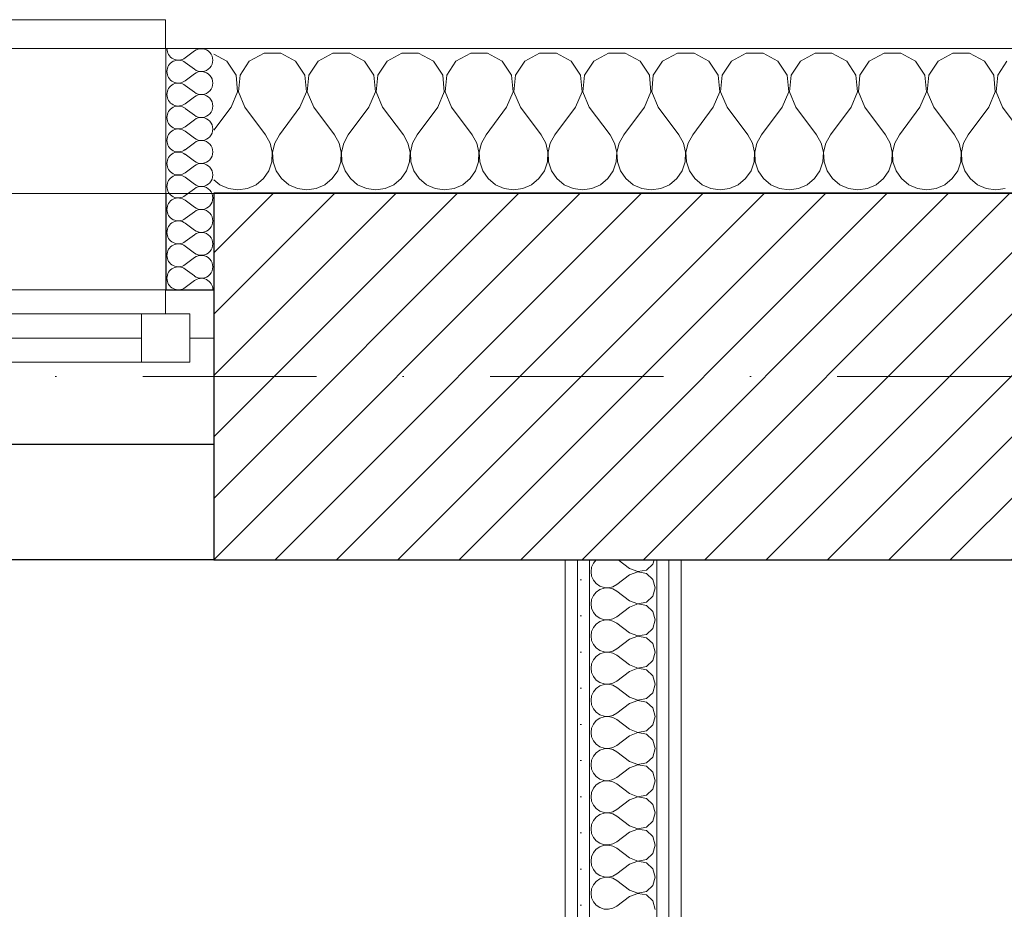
# Model space of a CAD drawing. Header units: millimetres. Extents: x 172139 to 266886, y 89395 to 138225.
# Tile 77 of 94: x 211631 to 212652, y 120783 to 121706. Entities that reach past the tile are written whole.
import ezdxf

# ---------------------------------------------------------------- set-up
doc = ezdxf.new("R2010")
doc.units = ezdxf.units.MM
doc.header["$MEASUREMENT"] = 0
doc.linetypes.add('Kropki i Kreski', pattern=[360, 180, -90, 0, -90])
for name, color, linetype in [('Konstrukcja - Siatki mod', 7, 'Continuous'), ('KR_INW', 7, 'Continuous'), ('NAPIS_SODON', 7, 'Continuous'), ('Okna ArchiCADa', 7, 'Continuous'), ('ROZBUDOWA_NOWE_DZIAŁOWE', 7, 'Continuous')]:
    doc.layers.add(name, color=color, linetype=linetype)
for name, color, linetype, lineweight, true_color in [('Konstrukcja - Siatki mod_Nr_pióra__48', 7, 'Continuous', 15, 0xa80f02), ('KR_INW_Nr_pióra__102', 7, 'Continuous', 5, 0xcccccc), ('Okna ArchiCADa_Nr_pióra__61', 7, 'Continuous', 13, 0x6a6a6a), ('Okna ArchiCADa_Nr_pióra__64', 7, 'Continuous', 13, 0x41c341), ('ROZBUDOWA_NOWE_DZIAŁOWE_Nr_pióra__24', 7, 'Continuous', 15, 0x029e21), ('ROZBUDOWA_NOWE_DZIAŁOWE_Nr_pióra__4', 7, 'Continuous', 13, 0x029e21), ('ROZBUDOWA_NOWE_DZIAŁOWE_Nr_pióra__67', 7, 'Continuous', 13, 0x6a6a6a)]:
    doc.layers.add(name, color=color, linetype=linetype, lineweight=lineweight, true_color=true_color)
for name, color, linetype, lineweight in [('KR_INW_Nr_pióra__101', 252, 'Continuous', 5), ('KR_INW_Nr_pióra__27', 7, 'Continuous', 25), ('KR_INW_Nr_pióra__47', 7, 'Continuous', 15), ('NAPIS_SODON_Nr_pióra__1', 7, 'Continuous', 13), ('NAPIS_SODON_Nr_pióra__121', 255, 'Continuous', 0), ('Okna ArchiCADa_Nr_pióra__27', 7, 'Continuous', 25), ('ROZBUDOWA_NOWE_DZIAŁOWE_Nr_pióra__47', 7, 'Continuous', 15), ('STREFA_NOWE_POM_Nr_pióra__121', 255, 'Continuous', 0)]:
    doc.layers.add(name, color=color, linetype=linetype, lineweight=lineweight)
pattern_1 = [(0, (0, 0), (0, 37.5), [0, -37.5])]

# ---------------------------------------------------------------- blocks, each defined once
blk = doc.blocks.new('Strop_1', base_point=(179225, 121523.3))
at = {"layer": 'NAPIS_SODON_Nr_pióra__1', "linetype": 'Continuous', "flags": 128}
blk.add_lwpolyline([(179225, 121523.3), (179225.9, 107003.8), (250898.3, 107008.3), (250897.4, 121527.8)], close=True, dxfattribs=at)
blk = doc.blocks.new('Strop_2', base_point=(188316, 115154.1))
at = {"layer": 'NAPIS_SODON_Nr_pióra__121', "linetype": 'Continuous', "flags": 128}
blk.add_lwpolyline([(205315.4, 121145.6), (224463.2, 121145.6), (224463.2, 120284.7), (224843.2, 120284.7), (224843.2, 121525.6), (230445.6, 121525.6), (230445.6, 120284.7), (230445.6, 115394.1), (230442.2, 115394.1), (230443.9, 117003.9), (226439, 117009.8), (226379.4, 115221.6), (224893.2, 115252.5), (224893.2, 113397.6), (205242.2, 113397.6)], dxfattribs=at)
blk = doc.blocks.new('*X109')
at = {"layer": 'KR_INW_Nr_pióra__102', "linetype": 'Continuous'}
for p, q in [((211845.5, 121662.7), (211832.2, 121669.9)), ((211884.2, 121670.9), (211868.8, 121662.7)), ((211901.6, 121670.9), (211884.2, 121670.9)), ((211916.9, 121662.7), (211901.6, 121670.9)), ((211955.6, 121670.9), (211940.3, 121662.7)), ((211973, 121670.9), (211955.6, 121670.9)), ((211988.3, 121662.7), (211973, 121670.9)), ((212027, 121670.9), (212011.7, 121662.7)), ((212044.4, 121670.9), (212027, 121670.9)), ((212059.7, 121662.7), (212044.4, 121670.9)), ((212098.4, 121670.9), (212083.1, 121662.7)), ((212115.8, 121670.9), (212098.4, 121670.9)), ((212131.2, 121662.7), (212115.8, 121670.9)), ((212169.9, 121670.9), (212154.5, 121662.7)), ((212187.3, 121670.9), (212169.9, 121670.9)), ((212202.6, 121662.7), (212187.3, 121670.9)), ((212241.3, 121670.9), (212226, 121662.7)), ((212258.7, 121670.9), (212241.3, 121670.9)), ((212274, 121662.7), (212258.7, 121670.9)), ((212312.7, 121670.9), (212297.4, 121662.7)), ((212330.1, 121670.9), (212312.7, 121670.9)), ((212345.5, 121662.7), (212330.1, 121670.9)), ((212384.2, 121670.9), (212368.8, 121662.7)), ((212401.6, 121670.9), (212384.2, 121670.9)), ((212416.9, 121662.7), (212401.6, 121670.9)), ((212455.6, 121670.9), (212440.3, 121662.7)), ((212473, 121670.9), (212455.6, 121670.9)), ((212488.3, 121662.7), (212473, 121670.9)), ((212527, 121670.9), (212511.7, 121662.7)), ((212544.4, 121670.9), (212527, 121670.9)), ((212559.7, 121662.7), (212544.4, 121670.9)), ((212598.4, 121670.9), (212583.1, 121662.7)), ((212615.8, 121670.9), (212598.4, 121670.9)), ((212631.2, 121662.7), (212615.8, 121670.9)), ((211855.1, 121648.2), (211845.5, 121662.7)), ((211868.8, 121662.7), (211859.2, 121648.2)), ((211926.5, 121648.2), (211916.9, 121662.7)), ((211940.3, 121662.7), (211930.6, 121648.2)), ((211997.9, 121648.2), (211988.3, 121662.7)), ((212011.7, 121662.7), (212002.1, 121648.2)), ((212069.4, 121648.2), (212059.7, 121662.7)), ((212083.1, 121662.7), (212073.5, 121648.2)), ((212140.8, 121648.2), (212131.2, 121662.7)), ((212154.5, 121662.7), (212144.9, 121648.2)), ((212212.2, 121648.2), (212202.6, 121662.7)), ((212226, 121662.7), (212216.3, 121648.2)), ((212283.7, 121648.2), (212274, 121662.7)), ((212297.4, 121662.7), (212287.8, 121648.2)), ((212355.1, 121648.2), (212345.5, 121662.7)), ((212368.8, 121662.7), (212359.2, 121648.2)), ((212426.5, 121648.2), (212416.9, 121662.7)), ((212440.3, 121662.7), (212430.6, 121648.2)), ((212497.9, 121648.2), (212488.3, 121662.7)), ((212511.7, 121662.7), (212502.1, 121648.2)), ((212569.4, 121648.2), (212559.7, 121662.7)), ((212583.1, 121662.7), (212573.5, 121648.2)), ((212640.8, 121648.2), (212631.2, 121662.7)), ((212654.5, 121662.7), (212644.9, 121648.2)), ((211856.7, 121630.9), (211855.1, 121648.2)), ((211859.2, 121648.2), (211857.6, 121630.9)), ((211928.2, 121630.9), (211926.5, 121648.2)), ((211930.6, 121648.2), (211929, 121630.9)), ((211999.6, 121630.9), (211997.9, 121648.2)), ((212002.1, 121648.2), (212000.4, 121630.9)), ((212071, 121630.9), (212069.4, 121648.2)), ((212073.5, 121648.2), (212071.8, 121630.9)), ((212142.4, 121630.9), (212140.8, 121648.2)), ((212144.9, 121648.2), (212143.3, 121630.9)), ((212213.9, 121630.9), (212212.2, 121648.2)), ((212216.3, 121648.2), (212214.7, 121630.9)), ((212285.3, 121630.9), (212283.7, 121648.2)), ((212287.8, 121648.2), (212286.1, 121630.9)), ((212356.7, 121630.9), (212355.1, 121648.2)), ((212359.2, 121648.2), (212357.6, 121630.9)), ((212428.2, 121630.9), (212426.5, 121648.2)), ((212430.6, 121648.2), (212429, 121630.9)), ((212499.6, 121630.9), (212497.9, 121648.2)), ((212502.1, 121648.2), (212500.4, 121630.9)), ((212571, 121630.9), (212569.4, 121648.2)), ((212573.5, 121648.2), (212571.8, 121630.9)), ((212642.4, 121630.9), (212640.8, 121648.2)), ((212644.9, 121648.2), (212643.3, 121630.9)), ((211850, 121614.9), (211856.7, 121630.9)), ((211857.6, 121630.9), (211864.3, 121614.9)), ((211921.4, 121614.9), (211928.2, 121630.9)), ((211929, 121630.9), (211935.7, 121614.9)), ((211992.9, 121614.9), (211999.6, 121630.9)), ((212000.4, 121630.9), (212007.1, 121614.9)), ((212064.3, 121614.9), (212071, 121630.9)), ((212071.8, 121630.9), (212078.6, 121614.9)), ((212135.7, 121614.9), (212142.4, 121630.9)), ((212143.3, 121630.9), (212150, 121614.9)), ((212207.1, 121614.9), (212213.9, 121630.9)), ((212214.7, 121630.9), (212221.4, 121614.9)), ((212278.6, 121614.9), (212285.3, 121630.9)), ((212286.1, 121630.9), (212292.9, 121614.9)), ((212350, 121614.9), (212356.7, 121630.9)), ((212357.6, 121630.9), (212364.3, 121614.9)), ((212421.4, 121614.9), (212428.2, 121630.9)), ((212429, 121630.9), (212435.7, 121614.9)), ((212492.9, 121614.9), (212499.6, 121630.9)), ((212500.4, 121630.9), (212507.1, 121614.9)), ((212564.3, 121614.9), (212571, 121630.9)), ((212571.8, 121630.9), (212578.6, 121614.9)), ((212635.7, 121614.9), (212642.4, 121630.9)), ((212643.3, 121630.9), (212650, 121614.9)), ((211850, 121614.9), (211832.2, 121591.1)), ((211864.3, 121614.9), (211885.7, 121586.3)), ((211921.4, 121614.9), (211900, 121586.3)), ((211935.7, 121614.9), (211957.1, 121586.3)), ((211992.9, 121614.9), (211971.4, 121586.3)), ((212007.1, 121614.9), (212028.6, 121586.3)), ((212064.3, 121614.9), (212042.9, 121586.3)), ((212078.6, 121614.9), (212100, 121586.3)), ((212135.7, 121614.9), (212114.3, 121586.3)), ((212150, 121614.9), (212171.4, 121586.3)), ((212207.1, 121614.9), (212185.7, 121586.3)), ((212221.4, 121614.9), (212242.9, 121586.3)), ((212278.6, 121614.9), (212257.1, 121586.3)), ((212292.9, 121614.9), (212314.3, 121586.3)), ((212350, 121614.9), (212328.6, 121586.3)), ((212364.3, 121614.9), (212385.7, 121586.3)), ((212421.4, 121614.9), (212400, 121586.3)), ((212435.7, 121614.9), (212457.1, 121586.3)), ((212492.9, 121614.9), (212471.4, 121586.3)), ((212507.1, 121614.9), (212528.6, 121586.3)), ((212564.3, 121614.9), (212542.9, 121586.3)), ((212578.6, 121614.9), (212600, 121586.3)), ((212635.7, 121614.9), (212614.3, 121586.3)), ((212650, 121614.9), (212671.4, 121586.3)), ((211890.5, 121577.7), (211885.7, 121586.3)), ((211900, 121586.3), (211895.2, 121577.7)), ((211961.9, 121577.7), (211957.1, 121586.3)), ((211971.4, 121586.3), (211966.7, 121577.7)), ((212033.3, 121577.7), (212028.6, 121586.3)), ((212042.9, 121586.3), (212038.1, 121577.7)), ((212104.8, 121577.7), (212100, 121586.3)), ((212114.3, 121586.3), (212109.5, 121577.7)), ((212176.2, 121577.7), (212171.4, 121586.3)), ((212185.7, 121586.3), (212180.9, 121577.7)), ((212247.6, 121577.7), (212242.9, 121586.3)), ((212257.1, 121586.3), (212252.4, 121577.7)), ((212319.1, 121577.7), (212314.3, 121586.3)), ((212328.6, 121586.3), (212323.8, 121577.7)), ((212390.5, 121577.7), (212385.7, 121586.3)), ((212400, 121586.3), (212395.2, 121577.7)), ((212461.9, 121577.7), (212457.1, 121586.3)), ((212471.4, 121586.3), (212466.7, 121577.7)), ((212533.3, 121577.7), (212528.6, 121586.3)), ((212542.9, 121586.3), (212538.1, 121577.7)), ((212604.8, 121577.7), (212600, 121586.3)), ((212614.3, 121586.3), (212609.5, 121577.7)), ((211892.7, 121568.1), (211890.5, 121577.7)), ((211895.2, 121577.7), (211893, 121568.1)), ((211964.1, 121568.1), (211961.9, 121577.7)), ((211966.7, 121577.7), (211964.4, 121568.1)), ((212035.6, 121568.1), (212033.3, 121577.7)), ((212038.1, 121577.7), (212035.9, 121568.1)), ((212107, 121568.1), (212104.8, 121577.7)), ((212109.5, 121577.7), (212107.3, 121568.1)), ((212178.4, 121568.1), (212176.2, 121577.7)), ((212180.9, 121577.7), (212178.7, 121568.1)), ((212249.9, 121568.1), (212247.6, 121577.7)), ((212252.4, 121577.7), (212250.1, 121568.1)), ((212321.3, 121568.1), (212319.1, 121577.7)), ((212323.8, 121577.7), (212321.6, 121568.1)), ((212392.7, 121568.1), (212390.5, 121577.7)), ((212395.2, 121577.7), (212393, 121568.1)), ((212464.1, 121568.1), (212461.9, 121577.7)), ((212466.7, 121577.7), (212464.4, 121568.1)), ((212535.6, 121568.1), (212533.3, 121577.7)), ((212538.1, 121577.7), (212535.9, 121568.1)), ((212607, 121568.1), (212604.8, 121577.7)), ((212609.5, 121577.7), (212607.3, 121568.1)), ((211892.2, 121558.2), (211892.7, 121568.1)), ((211893, 121568.1), (211893.5, 121558.2)), ((211963.7, 121558.2), (211964.1, 121568.1)), ((211964.4, 121568.1), (211964.9, 121558.2)), ((212035.1, 121558.2), (212035.6, 121568.1)), ((212035.9, 121568.1), (212036.3, 121558.2)), ((212106.5, 121558.2), (212107, 121568.1)), ((212107.3, 121568.1), (212107.8, 121558.2)), ((212177.9, 121558.2), (212178.4, 121568.1)), ((212178.7, 121568.1), (212179.2, 121558.2)), ((212249.4, 121558.2), (212249.9, 121568.1)), ((212250.1, 121568.1), (212250.6, 121558.2)), ((212320.8, 121558.2), (212321.3, 121568.1)), ((212321.6, 121568.1), (212322.1, 121558.2)), ((212392.2, 121558.2), (212392.7, 121568.1)), ((212393, 121568.1), (212393.5, 121558.2)), ((212463.7, 121558.2), (212464.1, 121568.1)), ((212464.4, 121568.1), (212464.9, 121558.2)), ((212535.1, 121558.2), (212535.6, 121568.1)), ((212535.9, 121568.1), (212536.3, 121558.2)), ((212606.5, 121558.2), (212607, 121568.1)), ((212607.3, 121568.1), (212607.8, 121558.2)), ((211889.1, 121548.9), (211892.2, 121558.2)), ((211893.5, 121558.2), (211896.6, 121548.9)), ((211960.5, 121548.9), (211963.7, 121558.2)), ((211964.9, 121558.2), (211968.1, 121548.9)), ((212031.9, 121548.9), (212035.1, 121558.2)), ((212036.3, 121558.2), (212039.5, 121548.9)), ((212103.4, 121548.9), (212106.5, 121558.2)), ((212107.8, 121558.2), (212110.9, 121548.9)), ((212174.8, 121548.9), (212177.9, 121558.2)), ((212179.2, 121558.2), (212182.3, 121548.9)), ((212246.2, 121548.9), (212249.4, 121558.2)), ((212250.6, 121558.2), (212253.8, 121548.9)), ((212317.7, 121548.9), (212320.8, 121558.2)), ((212322.1, 121558.2), (212325.2, 121548.9)), ((212389.1, 121548.9), (212392.2, 121558.2)), ((212393.5, 121558.2), (212396.6, 121548.9)), ((212460.5, 121548.9), (212463.7, 121558.2)), ((212464.9, 121558.2), (212468.1, 121548.9)), ((212531.9, 121548.9), (212535.1, 121558.2)), ((212536.3, 121558.2), (212539.5, 121548.9)), ((212603.4, 121548.9), (212606.5, 121558.2)), ((212607.8, 121558.2), (212610.9, 121548.9)), ((211883.5, 121540.8), (211889.1, 121548.9)), ((211896.6, 121548.9), (211902.2, 121540.8)), ((211954.9, 121540.8), (211960.5, 121548.9)), ((211968.1, 121548.9), (211973.6, 121540.8)), ((212026.4, 121540.8), (212031.9, 121548.9)), ((212039.5, 121548.9), (212045.1, 121540.8)), ((212097.8, 121540.8), (212103.4, 121548.9)), ((212110.9, 121548.9), (212116.5, 121540.8)), ((212169.2, 121540.8), (212174.8, 121548.9)), ((212182.3, 121548.9), (212187.9, 121540.8)), ((212240.6, 121540.8), (212246.2, 121548.9)), ((212253.8, 121548.9), (212259.4, 121540.8)), ((212312.1, 121540.8), (212317.7, 121548.9)), ((212325.2, 121548.9), (212330.8, 121540.8)), ((212383.5, 121540.8), (212389.1, 121548.9)), ((212396.6, 121548.9), (212402.2, 121540.8)), ((212454.9, 121540.8), (212460.5, 121548.9)), ((212468.1, 121548.9), (212473.6, 121540.8)), ((212526.4, 121540.8), (212531.9, 121548.9)), ((212539.5, 121548.9), (212545.1, 121540.8)), ((212597.8, 121540.8), (212603.4, 121548.9)), ((212610.9, 121548.9), (212616.5, 121540.8)), ((211832.2, 121539.6), (211838.4, 121534.5)), ((211838.4, 121534.5), (211847.4, 121530.5)), ((211866.9, 121530.5), (211875.9, 121534.5)), ((211875.9, 121534.5), (211883.5, 121540.8)), ((211902.2, 121540.8), (211909.8, 121534.5)), ((211909.8, 121534.5), (211918.8, 121530.5)), ((211938.3, 121530.5), (211947.3, 121534.5)), ((211947.3, 121534.5), (211954.9, 121540.8)), ((211973.6, 121540.8), (211981.2, 121534.5)), ((211981.2, 121534.5), (211990.2, 121530.5)), ((212009.8, 121530.5), (212018.8, 121534.5)), ((212018.8, 121534.5), (212026.4, 121540.8)), ((212045.1, 121540.8), (212052.7, 121534.5)), ((212052.7, 121534.5), (212061.7, 121530.5)), ((212081.2, 121530.5), (212090.2, 121534.5)), ((212090.2, 121534.5), (212097.8, 121540.8)), ((212116.5, 121540.8), (212124.1, 121534.5)), ((212124.1, 121534.5), (212133.1, 121530.5)), ((212152.6, 121530.5), (212161.6, 121534.5)), ((212161.6, 121534.5), (212169.2, 121540.8)), ((212187.9, 121540.8), (212195.5, 121534.5)), ((212195.5, 121534.5), (212204.5, 121530.5)), ((212224, 121530.5), (212233.1, 121534.5)), ((212233.1, 121534.5), (212240.6, 121540.8)), ((212259.4, 121540.8), (212266.9, 121534.5)), ((212266.9, 121534.5), (212276, 121530.5)), ((212295.5, 121530.5), (212304.5, 121534.5)), ((212304.5, 121534.5), (212312.1, 121540.8)), ((212330.8, 121540.8), (212338.4, 121534.5)), ((212338.4, 121534.5), (212347.4, 121530.5)), ((212366.9, 121530.5), (212375.9, 121534.5)), ((212375.9, 121534.5), (212383.5, 121540.8)), ((212402.2, 121540.8), (212409.8, 121534.5)), ((212409.8, 121534.5), (212418.8, 121530.5)), ((212438.3, 121530.5), (212447.3, 121534.5)), ((212447.3, 121534.5), (212454.9, 121540.8)), ((212473.6, 121540.8), (212481.2, 121534.5)), ((212481.2, 121534.5), (212490.2, 121530.5)), ((212509.8, 121530.5), (212518.8, 121534.5)), ((212518.8, 121534.5), (212526.4, 121540.8)), ((212545.1, 121540.8), (212552.7, 121534.5)), ((212552.7, 121534.5), (212561.7, 121530.5)), ((212581.2, 121530.5), (212590.2, 121534.5)), ((212590.2, 121534.5), (212597.8, 121540.8)), ((212616.5, 121540.8), (212624.1, 121534.5)), ((212624.1, 121534.5), (212633.1, 121530.5)), ((211847.4, 121530.5), (211857.1, 121529.2)), ((211857.1, 121529.2), (211866.9, 121530.5)), ((211918.8, 121530.5), (211928.6, 121529.2)), ((211928.6, 121529.2), (211938.3, 121530.5)), ((211990.2, 121530.5), (212000, 121529.2)), ((212000, 121529.2), (212009.8, 121530.5)), ((212061.7, 121530.5), (212071.4, 121529.2)), ((212071.4, 121529.2), (212081.2, 121530.5)), ((212133.1, 121530.5), (212142.9, 121529.2)), ((212142.9, 121529.2), (212152.6, 121530.5)), ((212204.5, 121530.5), (212214.3, 121529.2)), ((212214.3, 121529.2), (212224, 121530.5)), ((212276, 121530.5), (212285.7, 121529.2)), ((212285.7, 121529.2), (212295.5, 121530.5)), ((212347.4, 121530.5), (212357.1, 121529.2)), ((212357.1, 121529.2), (212366.9, 121530.5)), ((212418.8, 121530.5), (212428.6, 121529.2)), ((212428.6, 121529.2), (212438.3, 121530.5)), ((212490.2, 121530.5), (212500, 121529.2)), ((212500, 121529.2), (212509.8, 121530.5)), ((212561.7, 121530.5), (212571.4, 121529.2)), ((212571.4, 121529.2), (212581.2, 121530.5)), ((212633.1, 121530.5), (212642.9, 121529.2)), ((212642.9, 121529.2), (212652.6, 121530.5))]:
    blk.add_line(p, q, dxfattribs=at)
blk = doc.blocks.new('*X129')
at = {"layer": 'KR_INW_Nr_pióra__102', "linetype": 'Continuous'}
for p, q in [((211811.9, 121673.2), (211802.4, 121666.1)), ((211811.9, 121654.2), (211802.4, 121661.3)), ((211811.9, 121649.4), (211802.4, 121642.3)), ((211811.9, 121630.4), (211802.4, 121637.5)), ((211811.9, 121625.6), (211802.4, 121618.5)), ((211811.9, 121606.5), (211802.4, 121613.7)), ((211811.9, 121601.8), (211802.4, 121594.6)), ((211811.9, 121582.7), (211802.4, 121589.9)), ((211811.9, 121578), (211802.4, 121570.8)), ((211811.9, 121558.9), (211802.4, 121566.1)), ((211811.9, 121554.2), (211802.4, 121547)), ((211811.9, 121535.1), (211802.4, 121542.3)), ((211811.9, 121530.4), (211802.4, 121523.2)), ((211811.9, 121511.3), (211802.4, 121518.5)), ((211811.9, 121506.5), (211802.4, 121499.4)), ((211811.9, 121487.5), (211802.4, 121494.6)), ((211811.9, 121482.7), (211802.4, 121475.6)), ((211811.9, 121463.7), (211802.4, 121470.8)), ((211811.9, 121458.9), (211802.4, 121451.8)), ((211811.9, 121439.9), (211802.4, 121447)), ((211811.9, 121435.1), (211802.4, 121428))]:
    blk.add_line(p, q, dxfattribs=at)
for centre, start, end in [((211795.3, 121675.6), 180, 306.8699), ((211819.1, 121663.7), 233.1301, 126.8699), ((211795.3, 121651.8), 53.1301, 180), ((211795.3, 121651.8), 180, 306.8699), ((211819.1, 121639.9), 233.1301, 126.8699), ((211795.3, 121628), 53.1301, 180), ((211795.3, 121628), 180, 306.8699), ((211819.1, 121616.1), 233.1301, 126.8699), ((211795.3, 121604.2), 53.1301, 180), ((211795.3, 121604.2), 180, 306.8699), ((211819.1, 121592.3), 233.1301, 126.8699), ((211795.3, 121580.4), 53.1301, 180), ((211795.3, 121580.4), 180, 306.8699), ((211819.1, 121568.5), 233.1301, 126.8699), ((211795.3, 121556.5), 53.1301, 180), ((211795.3, 121556.5), 180, 306.8699), ((211819.1, 121544.6), 233.1301, 126.8699), ((211795.3, 121532.7), 53.1301, 180), ((211795.3, 121532.7), 180, 306.8699), ((211819.1, 121520.8), 233.1301, 126.8699), ((211795.3, 121508.9), 53.1301, 180), ((211795.3, 121508.9), 180, 306.8699), ((211819.1, 121497), 233.1301, 126.8699), ((211795.3, 121485.1), 53.1301, 180), ((211795.3, 121485.1), 180, 306.8699), ((211819.1, 121473.2), 233.1301, 126.8699), ((211795.3, 121461.3), 53.1301, 180), ((211795.3, 121461.3), 180, 306.8699), ((211819.1, 121449.4), 233.1301, 126.8699), ((211795.3, 121437.5), 53.1301, 180), ((211795.3, 121437.5), 180, 306.8699), ((211819.1, 121425.6), 0, 126.8699)]:
    blk.add_arc(centre, 11.9, start, end, dxfattribs=at)
blk = doc.blocks.new('Okno dwuskrzydłowe 19_3')
at = {"layer": 'Okna ArchiCADa_Nr_pióra__64', "linetype": 'Continuous'}
for p, q in [((-571.3, 230), (571.3, 230)), ((50, 25), (496.3, 25)), ((50, 25), (496.3, 25)), ((496.3, -25), (496.3, 25)), ((496.3, 25), (546.3, 25)), ((546.3, 25), (546.3, -25)), ((50, 0), (496.3, 0)), ((546.3, -25), (546.3, 0)), ((546.3, 0), (571.3, 0)), ((571.3, -50), (571.3, 0)), ((496.3, -25), (50, -25)), ((546.3, -25), (496.3, -25)), ((521.3, -50), (521.3, -25)), ((521.3, -25), (546.3, -25)), ((521.3, -50), (0, -50)), ((571.3, -50), (521.3, -50)), ((521.3, -50), (571.3, -50)), ((-521.3, -300), (521.3, -300)), ((521.3, -330), (521.3, -300)), ((-521.3, -330), (521.3, -330))]:
    blk.add_line(p, q, dxfattribs=at)
blk = doc.blocks.new('Wnęka sklepiona płasko 19_4')
at = {"layer": 'Okna ArchiCADa_Nr_pióra__27', "linetype": 'Continuous'}
for p, q in [((1281.3, 250), (-1281.3, 250)), ((1281.3, 130), (1281.3, 250)), ((-1281.3, 130), (1281.3, 130))]:
    blk.add_line(p, q, dxfattribs=at)
at = {"layer": 'Okna ArchiCADa_Nr_pióra__61', "linetype": 'Continuous'}
blk.add_line((-1281.3, 250), (1281.3, 250), dxfattribs=at)
blk = doc.blocks.new('Ściana_1', base_point=(179075.1, 121675.6))
at = {"layer": 'KR_INW_Nr_pióra__101', "linetype": 'Continuous'}
h = blk.add_hatch(dxfattribs=at)
h.set_pattern_fill('Cegła_licówka', color=256, style=0, pattern_type=2)
h.set_pattern_definition([(45, (0, 0), (-31.819804, 31.819804), [])])
h.paths.add_polyline_path([(211832.2, 121525.6), (211832.2, 121425.6), (211832.2, 121375.6), (211832.2, 121145.6), (213378.3, 121145.6), (213378.3, 121375.6), (213378.3, 121425.6), (213378.3, 121525.6)])
at = {"layer": 'KR_INW_Nr_pióra__27', "linetype": 'Continuous'}
for p, q in [((211782.2, 121525.6), (211782.2, 121425.6)), ((213378.3, 121525.6), (211832.2, 121525.6)), ((211832.2, 121525.6), (211832.2, 121425.6)), ((211782.2, 121425.6), (211832.2, 121425.6)), ((211832.2, 121425.6), (211832.2, 121375.6)), ((211832.2, 121375.6), (211832.2, 121265.6))]:
    blk.add_line(p, q, dxfattribs=at)
at = {"layer": 'KR_INW_Nr_pióra__27', "linetype": 'Continuous', "flags": 128}
blk.add_lwpolyline([(211832.2, 121145.6), (213378.3, 121145.6)], dxfattribs=at)
at = {"layer": 'KR_INW_Nr_pióra__47', "linetype": 'Continuous'}
for p, q in [((211832.2, 121675.6), (211782.2, 121675.6)), ((211782.2, 121425.6), (211782.2, 121675.6)), ((211782.2, 121675.6), (211782.2, 121525.6)), ((211832.2, 121425.6), (211782.2, 121425.6))]:
    blk.add_line(p, q, dxfattribs=at)
at = {"layer": 'KR_INW_Nr_pióra__47', "linetype": 'Continuous', "flags": 128}
blk.add_lwpolyline([(213378.3, 121675.6), (211832.2, 121675.6)], dxfattribs=at)
at = {"layer": 'KR_INW'}
for name in ['*X129', '*X109']:
    blk.add_blockref(name, (0, 0), dxfattribs=at)
at = {"layer": 'Okna ArchiCADa', "color": 251, "linetype": 'Continuous', "lineweight": 13, "true_color": 0x6a6a6a, "xscale": -1, "zscale": 1000, "rotation": 180}
blk.add_blockref('Wnęka sklepiona płasko 19_4', (210550.9, 121395.6), dxfattribs=at)
at = {"layer": 'Okna ArchiCADa_Nr_pióra__64', "linetype": 'Continuous', "xscale": -1, "zscale": 1000, "rotation": 180}
blk.add_blockref('Okno dwuskrzydłowe 19_3', (211260.8, 121375.6), dxfattribs=at)
blk = doc.blocks.new('*X530')
at = {"layer": 'ROZBUDOWA_NOWE_DZIAŁOWE_Nr_pióra__4', "linetype": 'Continuous'}
for p, q in [((212228.5, 121145.6), (212225.6, 121142.1)), ((212263.2, 121136.7), (212251.3, 121145.6)), ((212287.3, 121141.2), (212288.6, 121145.6)), ((212223.8, 121137.9), (212223.2, 121133.3)), ((212225.6, 121142.1), (212223.8, 121137.9)), ((212263.2, 121136.7), (212271.7, 121133.4)), ((212271.7, 121133.4), (212280.6, 121135.1)), ((212280.6, 121135.1), (212287.3, 121141.2)), ((212223.2, 121133.3), (212223.8, 121128.8)), ((212223.8, 121128.8), (212225.6, 121124.6)), ((212225.6, 121124.6), (212228.6, 121121)), ((212263.2, 121130), (212249.8, 121120)), ((212271.7, 121133.3), (212263.2, 121130)), ((212280.6, 121131.6), (212271.7, 121133.3)), ((212287.3, 121125.4), (212280.6, 121131.6)), ((212289.8, 121116.7), (212287.3, 121125.4)), ((212228.6, 121121), (212232.4, 121118.4)), ((212232.4, 121114.9), (212228.6, 121112.3)), ((212232.4, 121118.4), (212236.7, 121117)), ((212236.7, 121116.4), (212232.4, 121114.9)), ((212236.7, 121117), (212241.3, 121116.7)), ((212241.3, 121116.6), (212236.7, 121116.4)), ((212241.3, 121116.7), (212245.8, 121117.8)), ((212245.8, 121115.6), (212241.3, 121116.6)), ((212245.8, 121117.8), (212249.8, 121120)), ((212249.8, 121113.3), (212245.8, 121115.6)), ((212287.3, 121107.9), (212289.8, 121116.7)), ((212223.8, 121104.6), (212223.2, 121100)), ((212225.6, 121108.8), (212223.8, 121104.6)), ((212228.6, 121112.3), (212225.6, 121108.8)), ((212263.2, 121103.3), (212249.8, 121113.3)), ((212280.6, 121101.8), (212287.3, 121107.9)), ((212223.2, 121100), (212223.8, 121095.4)), ((212223.8, 121095.4), (212225.6, 121091.2)), ((212263.2, 121096.7), (212249.8, 121086.7)), ((212263.2, 121103.3), (212271.7, 121100.1)), ((212271.7, 121099.9), (212263.2, 121096.7)), ((212271.7, 121100.1), (212280.6, 121101.8)), ((212280.6, 121098.2), (212271.7, 121099.9)), ((212287.3, 121092.1), (212280.6, 121098.2)), ((212225.6, 121091.2), (212228.6, 121087.7)), ((212228.6, 121087.7), (212232.4, 121085.1)), ((212232.4, 121085.1), (212236.7, 121083.6)), ((212236.7, 121083.6), (212241.3, 121083.4)), ((212241.3, 121083.4), (212245.8, 121084.4)), ((212245.8, 121084.4), (212249.8, 121086.7)), ((212289.8, 121083.3), (212287.3, 121092.1)), ((212225.6, 121075.4), (212223.8, 121071.2)), ((212228.6, 121079), (212225.6, 121075.4)), ((212232.4, 121081.6), (212228.6, 121079)), ((212236.7, 121083), (212232.4, 121081.6)), ((212241.3, 121083.3), (212236.7, 121083)), ((212245.8, 121082.2), (212241.3, 121083.3)), ((212249.8, 121080), (212245.8, 121082.2)), ((212263.2, 121070), (212249.8, 121080)), ((212280.6, 121068.4), (212287.3, 121074.6)), ((212287.3, 121074.6), (212289.8, 121083.3)), ((212223.8, 121071.2), (212223.2, 121066.7)), ((212223.2, 121066.7), (212223.8, 121062.1)), ((212263.2, 121063.3), (212249.8, 121053.3)), ((212263.2, 121070), (212271.7, 121066.7)), ((212271.7, 121066.6), (212263.2, 121063.3)), ((212271.7, 121066.7), (212280.6, 121068.4)), ((212280.6, 121064.9), (212271.7, 121066.6)), ((212287.3, 121058.8), (212280.6, 121064.9)), ((212223.8, 121062.1), (212225.6, 121057.9)), ((212225.6, 121057.9), (212228.6, 121054.4)), ((212228.6, 121054.4), (212232.4, 121051.8)), ((212245.8, 121051.1), (212249.8, 121053.3)), ((212289.8, 121050), (212287.3, 121058.8)), ((212228.6, 121045.6), (212225.6, 121042.1)), ((212232.4, 121048.2), (212228.6, 121045.6)), ((212232.4, 121051.8), (212236.7, 121050.3)), ((212236.7, 121049.7), (212232.4, 121048.2)), ((212236.7, 121050.3), (212241.3, 121050.1)), ((212241.3, 121049.9), (212236.7, 121049.7)), ((212241.3, 121050.1), (212245.8, 121051.1)), ((212245.8, 121048.9), (212241.3, 121049.9)), ((212249.8, 121046.7), (212245.8, 121048.9)), ((212263.2, 121036.7), (212249.8, 121046.7)), ((212287.3, 121041.2), (212289.8, 121050)), ((212223.8, 121037.9), (212223.2, 121033.3)), ((212223.2, 121033.3), (212223.8, 121028.8)), ((212225.6, 121042.1), (212223.8, 121037.9)), ((212263.2, 121036.7), (212271.7, 121033.4)), ((212271.7, 121033.3), (212263.2, 121030)), ((212271.7, 121033.4), (212280.6, 121035.1)), ((212280.6, 121031.6), (212271.7, 121033.3)), ((212280.6, 121035.1), (212287.3, 121041.2)), ((212223.8, 121028.8), (212225.6, 121024.6)), ((212225.6, 121024.6), (212228.6, 121021)), ((212263.2, 121030), (212249.8, 121020)), ((212287.3, 121025.4), (212280.6, 121031.6)), ((212289.8, 121016.7), (212287.3, 121025.4)), ((212228.6, 121012.3), (212225.6, 121008.8)), ((212228.6, 121021), (212232.4, 121018.4)), ((212232.4, 121014.9), (212228.6, 121012.3)), ((212232.4, 121018.4), (212236.7, 121017)), ((212236.7, 121016.4), (212232.4, 121014.9)), ((212236.7, 121017), (212241.3, 121016.7)), ((212241.3, 121016.6), (212236.7, 121016.4)), ((212241.3, 121016.7), (212245.8, 121017.8)), ((212245.8, 121015.6), (212241.3, 121016.6)), ((212245.8, 121017.8), (212249.8, 121020)), ((212249.8, 121013.3), (212245.8, 121015.6)), ((212263.2, 121003.3), (212249.8, 121013.3)), ((212287.3, 121007.9), (212289.8, 121016.7)), ((212223.8, 121004.6), (212223.2, 121000)), ((212225.6, 121008.8), (212223.8, 121004.6)), ((212263.2, 121003.3), (212271.7, 121000.1)), ((212271.7, 121000.1), (212280.6, 121001.8)), ((212280.6, 121001.8), (212287.3, 121007.9)), ((212223.2, 121000), (212223.8, 120995.4)), ((212223.8, 120995.4), (212225.6, 120991.2)), ((212263.2, 120996.7), (212249.8, 120986.7)), ((212271.7, 120999.9), (212263.2, 120996.7)), ((212280.6, 120998.2), (212271.7, 120999.9)), ((212287.3, 120992.1), (212280.6, 120998.2)), ((212289.8, 120983.3), (212287.3, 120992.1)), ((212225.6, 120991.2), (212228.6, 120987.7)), ((212228.6, 120987.7), (212232.4, 120985.1)), ((212232.4, 120981.6), (212228.6, 120979)), ((212232.4, 120985.1), (212236.7, 120983.6)), ((212236.7, 120983), (212232.4, 120981.6)), ((212236.7, 120983.6), (212241.3, 120983.4)), ((212241.3, 120983.3), (212236.7, 120983)), ((212241.3, 120983.4), (212245.8, 120984.4)), ((212245.8, 120982.2), (212241.3, 120983.3)), ((212245.8, 120984.4), (212249.8, 120986.7)), ((212249.8, 120980), (212245.8, 120982.2)), ((212287.3, 120974.6), (212289.8, 120983.3)), ((212223.8, 120971.2), (212223.2, 120966.7)), ((212225.6, 120975.4), (212223.8, 120971.2)), ((212228.6, 120979), (212225.6, 120975.4)), ((212263.2, 120970), (212249.8, 120980)), ((212280.6, 120968.4), (212287.3, 120974.6)), ((212223.2, 120966.7), (212223.8, 120962.1)), ((212223.8, 120962.1), (212225.6, 120957.9)), ((212263.2, 120963.3), (212249.8, 120953.3)), ((212263.2, 120970), (212271.7, 120966.7)), ((212271.7, 120966.6), (212263.2, 120963.3)), ((212271.7, 120966.7), (212280.6, 120968.4)), ((212280.6, 120964.9), (212271.7, 120966.6)), ((212287.3, 120958.8), (212280.6, 120964.9)), ((212225.6, 120957.9), (212228.6, 120954.4)), ((212228.6, 120954.4), (212232.4, 120951.8)), ((212232.4, 120951.8), (212236.7, 120950.3)), ((212241.3, 120950.1), (212245.8, 120951.1)), ((212245.8, 120951.1), (212249.8, 120953.3)), ((212289.8, 120950), (212287.3, 120958.8)), ((212225.6, 120942.1), (212223.8, 120937.9)), ((212228.6, 120945.6), (212225.6, 120942.1)), ((212232.4, 120948.2), (212228.6, 120945.6)), ((212236.7, 120949.7), (212232.4, 120948.2)), ((212236.7, 120950.3), (212241.3, 120950.1)), ((212241.3, 120949.9), (212236.7, 120949.7)), ((212245.8, 120948.9), (212241.3, 120949.9)), ((212249.8, 120946.7), (212245.8, 120948.9)), ((212263.2, 120936.7), (212249.8, 120946.7)), ((212280.6, 120935.1), (212287.3, 120941.2)), ((212287.3, 120941.2), (212289.8, 120950)), ((212223.8, 120937.9), (212223.2, 120933.3)), ((212223.2, 120933.3), (212223.8, 120928.8)), ((212263.2, 120936.7), (212271.7, 120933.4)), ((212271.7, 120933.3), (212263.2, 120930)), ((212271.7, 120933.4), (212280.6, 120935.1)), ((212280.6, 120931.6), (212271.7, 120933.3)), ((212287.3, 120925.4), (212280.6, 120931.6)), ((212223.8, 120928.8), (212225.6, 120924.6)), ((212225.6, 120924.6), (212228.6, 120921)), ((212228.6, 120921), (212232.4, 120918.4)), ((212263.2, 120930), (212249.8, 120920)), ((212289.8, 120916.7), (212287.3, 120925.4)), ((212228.6, 120912.3), (212225.6, 120908.8)), ((212232.4, 120914.9), (212228.6, 120912.3)), ((212232.4, 120918.4), (212236.7, 120917)), ((212236.7, 120916.4), (212232.4, 120914.9)), ((212236.7, 120917), (212241.3, 120916.7)), ((212241.3, 120916.6), (212236.7, 120916.4)), ((212241.3, 120916.7), (212245.8, 120917.8)), ((212245.8, 120915.6), (212241.3, 120916.6)), ((212245.8, 120917.8), (212249.8, 120920)), ((212249.8, 120913.3), (212245.8, 120915.6)), ((212263.2, 120903.3), (212249.8, 120913.3)), ((212287.3, 120907.9), (212289.8, 120916.7)), ((212223.8, 120904.6), (212223.2, 120900)), ((212223.2, 120900), (212223.8, 120895.4)), ((212225.6, 120908.8), (212223.8, 120904.6)), ((212263.2, 120903.3), (212271.7, 120900.1)), ((212271.7, 120899.9), (212263.2, 120896.7)), ((212271.7, 120900.1), (212280.6, 120901.8)), ((212280.6, 120898.2), (212271.7, 120899.9)), ((212280.6, 120901.8), (212287.3, 120907.9)), ((212223.8, 120895.4), (212225.6, 120891.2)), ((212225.6, 120891.2), (212228.6, 120887.7)), ((212263.2, 120896.7), (212249.8, 120886.7)), ((212287.3, 120892.1), (212280.6, 120898.2)), ((212289.8, 120883.3), (212287.3, 120892.1)), ((212228.6, 120887.7), (212232.4, 120885.1)), ((212232.4, 120881.6), (212228.6, 120879)), ((212232.4, 120885.1), (212236.7, 120883.6)), ((212236.7, 120883), (212232.4, 120881.6)), ((212236.7, 120883.6), (212241.3, 120883.4)), ((212241.3, 120883.3), (212236.7, 120883)), ((212241.3, 120883.4), (212245.8, 120884.4)), ((212245.8, 120882.2), (212241.3, 120883.3)), ((212245.8, 120884.4), (212249.8, 120886.7)), ((212249.8, 120880), (212245.8, 120882.2)), ((212263.2, 120870), (212249.8, 120880)), ((212287.3, 120874.6), (212289.8, 120883.3)), ((212223.8, 120871.2), (212223.2, 120866.7)), ((212225.6, 120875.4), (212223.8, 120871.2)), ((212228.6, 120879), (212225.6, 120875.4)), ((212263.2, 120870), (212271.7, 120866.7)), ((212280.6, 120868.4), (212287.3, 120874.6)), ((212223.2, 120866.7), (212223.8, 120862.1)), ((212223.8, 120862.1), (212225.6, 120857.9)), ((212263.2, 120863.3), (212249.8, 120853.3)), ((212271.7, 120866.6), (212263.2, 120863.3)), ((212271.7, 120866.7), (212280.6, 120868.4)), ((212280.6, 120864.9), (212271.7, 120866.6)), ((212287.3, 120858.8), (212280.6, 120864.9)), ((212289.8, 120850), (212287.3, 120858.8)), ((212225.6, 120857.9), (212228.6, 120854.4)), ((212228.6, 120854.4), (212232.4, 120851.8)), ((212232.4, 120851.8), (212236.7, 120850.3)), ((212236.7, 120849.7), (212232.4, 120848.2)), ((212236.7, 120850.3), (212241.3, 120850.1)), ((212241.3, 120849.9), (212236.7, 120849.7)), ((212241.3, 120850.1), (212245.8, 120851.1)), ((212245.8, 120848.9), (212241.3, 120849.9)), ((212245.8, 120851.1), (212249.8, 120853.3)), ((212249.8, 120846.7), (212245.8, 120848.9)), ((212287.3, 120841.2), (212289.8, 120850)), ((212225.6, 120842.1), (212223.8, 120837.9)), ((212228.6, 120845.6), (212225.6, 120842.1)), ((212232.4, 120848.2), (212228.6, 120845.6)), ((212263.2, 120836.7), (212249.8, 120846.7)), ((212280.6, 120835.1), (212287.3, 120841.2)), ((212223.8, 120837.9), (212223.2, 120833.3)), ((212223.2, 120833.3), (212223.8, 120828.8)), ((212223.8, 120828.8), (212225.6, 120824.6)), ((212263.2, 120830), (212249.8, 120820)), ((212263.2, 120836.7), (212271.7, 120833.4)), ((212271.7, 120833.3), (212263.2, 120830)), ((212271.7, 120833.4), (212280.6, 120835.1)), ((212280.6, 120831.6), (212271.7, 120833.3)), ((212287.3, 120825.4), (212280.6, 120831.6)), ((212225.6, 120824.6), (212228.6, 120821)), ((212228.6, 120821), (212232.4, 120818.4)), ((212232.4, 120818.4), (212236.7, 120817)), ((212245.8, 120817.8), (212249.8, 120820)), ((212289.8, 120816.7), (212287.3, 120825.4)), ((212225.6, 120808.8), (212223.8, 120804.6)), ((212228.6, 120812.3), (212225.6, 120808.8)), ((212232.4, 120814.9), (212228.6, 120812.3)), ((212236.7, 120816.4), (212232.4, 120814.9)), ((212236.7, 120817), (212241.3, 120816.7)), ((212241.3, 120816.6), (212236.7, 120816.4)), ((212241.3, 120816.7), (212245.8, 120817.8)), ((212245.8, 120815.6), (212241.3, 120816.6)), ((212249.8, 120813.3), (212245.8, 120815.6)), ((212263.2, 120803.3), (212249.8, 120813.3)), ((212280.6, 120801.8), (212287.3, 120807.9)), ((212287.3, 120807.9), (212289.8, 120816.7)), ((212223.8, 120804.6), (212223.2, 120800)), ((212223.2, 120800), (212223.8, 120795.4)), ((212263.2, 120803.3), (212271.7, 120800.1)), ((212271.7, 120799.9), (212263.2, 120796.7)), ((212271.7, 120800.1), (212280.6, 120801.8)), ((212280.6, 120798.2), (212271.7, 120799.9)), ((212287.3, 120792.1), (212280.6, 120798.2)), ((212223.8, 120795.4), (212225.6, 120791.2)), ((212225.6, 120791.2), (212228.6, 120787.7)), ((212228.6, 120787.7), (212232.4, 120785.1)), ((212263.2, 120796.7), (212249.8, 120786.7)), ((212289.8, 120783.3), (212287.3, 120792.1)), ((212232.4, 120785.1), (212236.7, 120783.6)), ((212236.7, 120783.6), (212241.3, 120783.4)), ((212241.3, 120783.4), (212245.8, 120784.4)), ((212245.8, 120784.4), (212249.8, 120786.7))]:
    blk.add_line(p, q, dxfattribs=at)
blk = doc.blocks.new('Ściana_141', base_point=(212316.5, 115826.1))
at = {"layer": 'ROZBUDOWA_NOWE_DZIAŁOWE_Nr_pióra__24', "linetype": 'Continuous'}
h = blk.add_hatch(dxfattribs=at)
h.set_pattern_fill('Gips', color=256, style=0, pattern_type=2)
h.set_pattern_definition(pattern_1)
h.paths.add_polyline_path([(212196.5, 121145.6), (212196.5, 119121.9), (212209, 119121.9), (212209, 121145.6)])
h = blk.add_hatch(dxfattribs=at)
h.set_pattern_fill('Gips', color=256, style=0, pattern_type=2)
h.set_pattern_definition(pattern_1)
h.paths.add_polyline_path([(212221.5, 121145.6), (212209, 121145.6), (212209, 119121.9), (212221.5, 119121.9)])
h = blk.add_hatch(dxfattribs=at)
h.set_pattern_fill('Gips', color=256, style=0, pattern_type=2)
h.set_pattern_definition(pattern_1)
h.paths.add_polyline_path([(212291.5, 119121.9), (212304, 119121.9), (212304, 121145.6), (212291.5, 121145.6)])
h = blk.add_hatch(dxfattribs=at)
h.set_pattern_fill('Gips', color=256, style=0, pattern_type=2)
h.set_pattern_definition(pattern_1)
h.paths.add_polyline_path([(212304, 121145.6), (212304, 119121.9), (212316.5, 119121.9), (212316.5, 121145.6)])
at = {"layer": 'ROZBUDOWA_NOWE_DZIAŁOWE_Nr_pióra__47', "linetype": 'Continuous', "flags": 128}
for points in [[(212316.5, 121145.6), (212196.5, 121145.6)], [(212196.5, 121145.6), (212196.5, 119121.9)], [(212316.5, 119121.9), (212316.5, 121145.6)]]:
    blk.add_lwpolyline(points, dxfattribs=at)
at = {"layer": 'ROZBUDOWA_NOWE_DZIAŁOWE_Nr_pióra__67', "linetype": 'Continuous'}
for p, q in [((212209, 121145.6), (212209, 119121.9)), ((212221.5, 121145.6), (212221.5, 119121.9)), ((212291.5, 119121.9), (212291.5, 121145.6)), ((212304, 119121.9), (212304, 121145.6))]:
    blk.add_line(p, q, dxfattribs=at)
at = {"layer": 'ROZBUDOWA_NOWE_DZIAŁOWE'}
blk.add_blockref('*X530', (0, 0), dxfattribs=at)
blk = doc.blocks.new('Standardowy znacznik siatki_10')
at = {"layer": 'Konstrukcja - Siatki mod_Nr_pióra__48', "linetype": 'Kropki i Kreski'}
blk.add_line((1000, 0), (72912, 0), dxfattribs=at)

msp = doc.modelspace()

# ---------------------------------------------------------------- linework, layer by layer
at = {"layer": 'STREFA_NOWE_POM_Nr_pióra__121', "linetype": 'Continuous', "flags": 128}
for points in [[(207849, 121145.6), (207797.8, 116236.5), (208691.7, 116252), (208697.2, 115577.1), (209091.2, 115577.1), (209976.4, 115577.1), (211746.9, 115577.1), (211743.7, 115852.7), (212106.6, 115831.2), (212196.5, 115829), (212196.5, 121145.6), (209091.2, 121145.6), (208837, 121145.6)], [(216210.8, 119674.7), (216210.8, 121145.6), (212316.5, 121145.6), (212316.5, 117206.8), (216210.8, 117206.8)]]:
    msp.add_lwpolyline(points, close=True, dxfattribs=at)

# ---------------------------------------------------------------- block references
at = {"layer": 'Konstrukcja - Siatki mod', "color": 8, "linetype": 'Continuous', "lineweight": 13, "zscale": 1000}
msp.add_blockref('Standardowy znacznik siatki_10', (177989.3, 121335.6), dxfattribs=at)
at = {"layer": 'KR_INW'}
msp.add_blockref('Ściana_1', (179075.1, 121675.6), dxfattribs=at)
at = {"layer": 'NAPIS_SODON', "linetype": 'Continuous'}
msp.add_blockref('Strop_1', (179225, 121523.3), dxfattribs=at)
at = {"layer": 'NAPIS_SODON', "color": 255, "linetype": 'Continuous', "lineweight": 0}
msp.add_blockref('Strop_2', (188316, 115154.1), dxfattribs=at)
at = {"layer": 'ROZBUDOWA_NOWE_DZIAŁOWE'}
msp.add_blockref('Ściana_141', (212316.5, 115826.1), dxfattribs=at)

doc.saveas('drawing.dxf')
